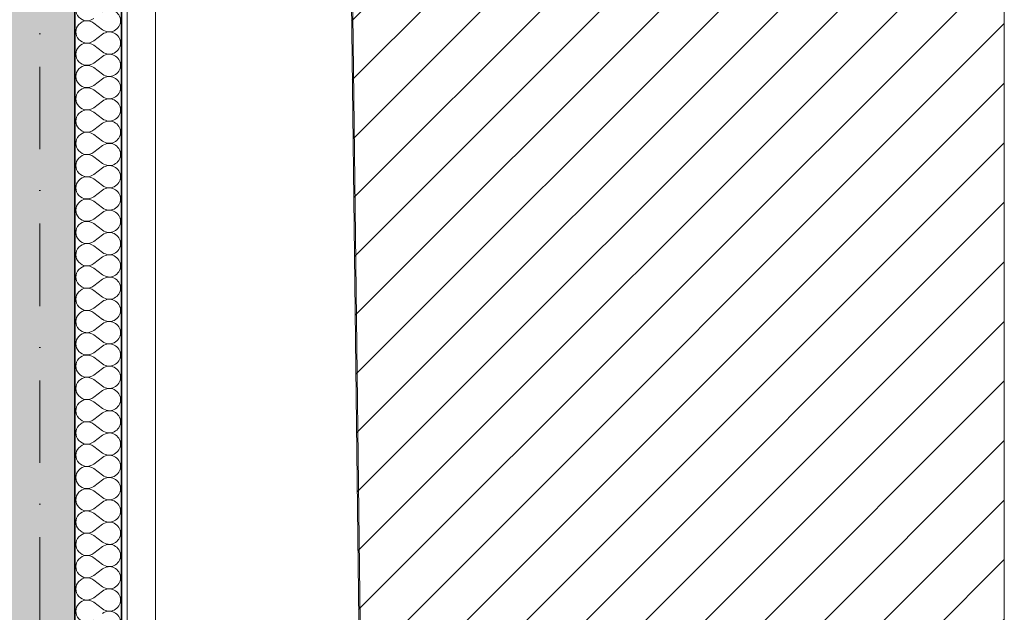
# Model space of a CAD drawing. Header units: millimetres. Extents: x 82175 to 237000, y 24756 to 471700.
# Tile 221 of 256: x 122425 to 126632, y 382983 to 385516. Entities that reach past the tile are written whole.
import ezdxf

# ---------------------------------------------------------------- set-up
doc = ezdxf.new("R2010")
doc.units = ezdxf.units.MM
doc.linetypes.add('Kropki i Kreski', pattern=[6.702778, 3.527778, -1.763889, 0, -1.411111])
for name, color, linetype in [('- A - ocieplenie', 8, 'Continuous'), ('- PRZEGRODY PROJEKTOWANE', 8, 'Continuous'), ('Konstrukcja - Siatka mod', 8, 'Continuous'), ('Konstrukcja - Ściany zewnętrzne', 8, 'Continuous'), ('z JAN', 8, 'Continuous')]:
    doc.layers.add(name, color=color, linetype=linetype)

# ---------------------------------------------------------------- blocks, each defined once
blk = doc.blocks.new('*X24')
at = {"layer": '- A - ocieplenie', "linetype": 'Continuous', "lineweight": 13, "ltscale": 100}
for p, q in [((49898.5, 395033.2), (49936.6, 395004.7)), ((49898.5, 394957), (49936.6, 394985.6)), ((49898.5, 394938), (49936.6, 394909.4)), ((49898.5, 394861.8), (49936.6, 394890.4)), ((49898.5, 394842.8), (49936.6, 394814.2)), ((49898.5, 394766.6), (49936.6, 394795.1)), ((49898.5, 394747.5), (49936.6, 394718.9)), ((49898.5, 394671.3), (49936.6, 394699.9)), ((49898.5, 394652.3), (49936.6, 394623.7)), ((49898.5, 394576.1), (49936.6, 394604.7)), ((49898.5, 394557), (49936.6, 394528.5)), ((49898.5, 394480.8), (49936.6, 394509.4)), ((49898.5, 394461.8), (49936.6, 394433.2)), ((49898.5, 394385.6), (49936.6, 394414.2)), ((49898.5, 394366.6), (49936.6, 394338)), ((49898.5, 394290.4), (49936.6, 394318.9)), ((49898.5, 394271.3), (49936.6, 394242.8)), ((49898.5, 394195.1), (49936.6, 394223.7)), ((49898.5, 394176.1), (49936.6, 394147.5)), ((49898.5, 394099.9), (49936.6, 394128.5)), ((49898.5, 394080.8), (49936.6, 394052.3)), ((49898.5, 394004.7), (49936.6, 394033.2)), ((49898.5, 393985.6), (49936.6, 393957)), ((49898.5, 393909.4), (49936.6, 393938)), ((49898.5, 393890.4), (49936.6, 393861.8)), ((49898.5, 393814.2), (49936.6, 393842.8)), ((49898.5, 393795.1), (49936.6, 393766.6)), ((49898.5, 393718.9), (49936.6, 393747.5)), ((49898.5, 393699.9), (49936.6, 393671.3)), ((49898.5, 393623.7), (49936.6, 393652.3)), ((49898.5, 393604.7), (49936.6, 393576.1)), ((49898.5, 393528.5), (49936.6, 393557)), ((49898.5, 393509.4), (49936.6, 393480.8)), ((49898.5, 393433.2), (49936.6, 393461.8)), ((49898.5, 393414.2), (49936.6, 393385.6)), ((49898.5, 393338), (49936.6, 393366.6)), ((49898.5, 393318.9), (49936.6, 393290.4)), ((49898.5, 393242.8), (49936.6, 393271.3)), ((49898.5, 393223.7), (49936.6, 393195.1)), ((49898.5, 393147.5), (49936.6, 393176.1)), ((49898.5, 393128.5), (49936.6, 393099.9)), ((49898.5, 393052.3), (49936.6, 393080.8)), ((49898.5, 393033.2), (49936.6, 393004.7)), ((49898.5, 392957), (49936.6, 392985.6)), ((49898.5, 392938), (49936.6, 392909.4)), ((49898.5, 392861.8), (49936.6, 392890.4)), ((49898.5, 392842.8), (49936.6, 392814.2)), ((49898.5, 392766.6), (49936.6, 392795.1)), ((49898.5, 392747.5), (49936.6, 392718.9)), ((49898.5, 392671.3), (49936.6, 392699.9)), ((49898.5, 392652.3), (49936.6, 392623.7)), ((49898.5, 392576.1), (49936.6, 392604.7)), ((49898.5, 392557), (49936.6, 392528.5))]:
    blk.add_line(p, q, dxfattribs=at)
for centre, start, end in [((49869.9, 395090.4), 53.1301, 306.8699), ((49965.2, 395042.8), 0, 126.8699), ((49869.9, 394995.1), 53.1301, 306.8699), ((49965.2, 395042.8), 233.1301, 0), ((49965.2, 394947.5), 0, 126.8699), ((49869.9, 394899.9), 53.1301, 306.8699), ((49965.2, 394947.5), 233.1301, 0), ((49965.2, 394852.3), 0, 126.8699), ((49869.9, 394804.7), 53.1301, 306.8699), ((49965.2, 394852.3), 233.1301, 0), ((49965.2, 394757), 0, 126.8699), ((49869.9, 394709.4), 53.1301, 306.8699), ((49965.2, 394757), 233.1301, 0), ((49965.2, 394661.8), 0, 126.8699), ((49869.9, 394614.2), 53.1301, 306.8699), ((49965.2, 394661.8), 233.1301, 0), ((49965.2, 394566.6), 0, 126.8699), ((49869.9, 394518.9), 53.1301, 306.8699), ((49965.2, 394566.6), 233.1301, 0), ((49965.2, 394471.3), 0, 126.8699), ((49869.9, 394423.7), 53.1301, 306.8699), ((49965.2, 394471.3), 233.1301, 0), ((49965.2, 394376.1), 0, 126.8699), ((49869.9, 394328.5), 53.1301, 306.8699), ((49965.2, 394376.1), 233.1301, 0), ((49965.2, 394280.8), 0, 126.8699), ((49869.9, 394233.2), 53.1301, 306.8699), ((49965.2, 394280.8), 233.1301, 0), ((49965.2, 394185.6), 0, 126.8699), ((49869.9, 394138), 53.1301, 306.8699), ((49965.2, 394185.6), 233.1301, 0), ((49965.2, 394090.4), 0, 126.8699), ((49869.9, 394042.8), 53.1301, 306.8699), ((49965.2, 394090.4), 233.1301, 0), ((49965.2, 393995.1), 0, 126.8699), ((49869.9, 393947.5), 53.1301, 306.8699), ((49965.2, 393995.1), 233.1301, 0), ((49965.2, 393899.9), 0, 126.8699), ((49869.9, 393852.3), 53.1301, 306.8699), ((49965.2, 393899.9), 233.1301, 0), ((49965.2, 393804.7), 0, 126.8699), ((49869.9, 393757), 53.1301, 306.8699), ((49965.2, 393804.7), 233.1301, 0), ((49965.2, 393709.4), 0, 126.8699), ((49869.9, 393661.8), 53.1301, 306.8699), ((49965.2, 393709.4), 233.1301, 0), ((49965.2, 393614.2), 0, 126.8699), ((49869.9, 393566.6), 53.1301, 306.8699), ((49965.2, 393614.2), 233.1301, 0), ((49965.2, 393518.9), 0, 126.8699), ((49869.9, 393471.3), 53.1301, 306.8699), ((49965.2, 393518.9), 233.1301, 0), ((49965.2, 393423.7), 0, 126.8699), ((49869.9, 393376.1), 53.1301, 306.8699), ((49965.2, 393423.7), 233.1301, 0), ((49965.2, 393328.5), 0, 126.8699), ((49869.9, 393280.8), 53.1301, 306.8699), ((49965.2, 393328.5), 233.1301, 0), ((49965.2, 393233.2), 0, 126.8699), ((49869.9, 393185.6), 53.1301, 306.8699), ((49965.2, 393233.2), 233.1301, 0), ((49965.2, 393138), 0, 126.8699), ((49869.9, 393090.4), 53.1301, 306.8699), ((49965.2, 393138), 233.1301, 0), ((49965.2, 393042.8), 0, 126.8699), ((49869.9, 392995.1), 53.1301, 306.8699), ((49965.2, 393042.8), 233.1301, 0), ((49965.2, 392947.5), 0, 126.8699), ((49869.9, 392899.9), 53.1301, 306.8699), ((49965.2, 392947.5), 233.1301, 0), ((49965.2, 392852.3), 0, 126.8699), ((49869.9, 392804.7), 53.1301, 306.8699), ((49965.2, 392852.3), 233.1301, 0), ((49965.2, 392757), 0, 126.8699), ((49869.9, 392709.4), 53.1301, 306.8699), ((49965.2, 392757), 233.1301, 0), ((49965.2, 392661.8), 0, 126.8699), ((49869.9, 392614.2), 53.1301, 306.8699), ((49965.2, 392661.8), 233.1301, 0), ((49965.2, 392566.6), 0, 126.8699), ((49869.9, 392518.9), 53.1301, 306.8699), ((49965.2, 392566.6), 233.1301, 0), ((49965.2, 392471.3), 0, 126.8699)]:
    blk.add_arc(centre, 47.6, start, end, dxfattribs=at)

msp = doc.modelspace()

# ---------------------------------------------------------------- hatches: boundary and pattern name
at = {"layer": '- PRZEGRODY PROJEKTOWANE', "linetype": 'Continuous', "lineweight": 15}
h = msp.add_hatch(dxfattribs=at)
h.set_pattern_fill('Bloczki_ceramiczne_0002', color=8, style=0, pattern_type=2)
h.set_pattern_definition([(45, (-135208.59, 662558.78), (-127.27922, 127.27922), [])])
h.paths.add_polyline_path([(123796.2, 389435.4), (123986.2, 373458.8), (124135.3, 373250.4), (126631.9, 373244.7), (126631.9, 389419.7)])
at = {"layer": 'Konstrukcja - Ściany zewnętrzne', "linetype": 'Continuous', "lineweight": 13}
msp.add_hatch(color=8, dxfattribs=at).paths.add_polyline_path([(122660, 373751), (122660, 386531), (122160, 386531), (122160, 373751)])

# ---------------------------------------------------------------- linework, layer by layer
at = {"layer": '- A - ocieplenie', "color": 8, "linetype": 'Continuous', "lineweight": 20, "ltscale": 100, "flags": 128}
for points in [[(122884.2, 386650.4), (122884.2, 373951)], [(123004.2, 373951), (123004.2, 386650.4)]]:
    msp.add_lwpolyline(points, dxfattribs=at)
at = {"layer": '- A - ocieplenie', "color": 8, "linetype": 'Continuous', "lineweight": 35, "ltscale": 100, "flags": 128}
for points in [[(122660, 386531), (122660, 373736.5)], [(122860, 373951), (122860, 386531)]]:
    msp.add_lwpolyline(points, dxfattribs=at)
at = {"layer": '- PRZEGRODY PROJEKTOWANE', "color": 8, "linetype": 'Continuous', "lineweight": 13, "ltscale": 100, "flags": 128}
msp.add_lwpolyline([(123796.2, 389435.4), (123986.2, 373458.8), (124135.3, 373250.4), (126631.9, 373244.7), (126631.9, 389419.7)], close=True, dxfattribs=at)
at = {"layer": 'Konstrukcja - Siatka mod', "color": 8, "linetype": 'Kropki i Kreski', "lineweight": 13, "ltscale": 100}
msp.add_line((122510, 389337), (122510, 372372.2), dxfattribs=at)
at = {"layer": 'Konstrukcja - Ściany zewnętrzne', "color": 8, "linetype": 'Continuous', "lineweight": 35, "ltscale": 100, "flags": 128}
msp.add_lwpolyline([(122660, 373451), (122660, 386531)], dxfattribs=at)
at = {"layer": 'z JAN', "color": 8, "linetype": 'Continuous', "lineweight": 13, "ltscale": 100, "flags": 128}
msp.add_lwpolyline([(122780, 386531), (122780, 389890.6), (122863.8, 389890.2), (122871.8, 391325.3), (123779.5, 391320.3), (123802.2, 389435.3), (123800.8, 389435.3), (123990, 373733.6), (122860, 373736.5), (122860, 386531)], close=True, dxfattribs=at)

# ---------------------------------------------------------------- block references
at = {"color": 8, "linetype": 'Continuous', "lineweight": 20, "ltscale": 100}
msp.add_blockref('*X24', (72842.4, -9531.6), dxfattribs=at)

doc.saveas('drawing.dxf')
